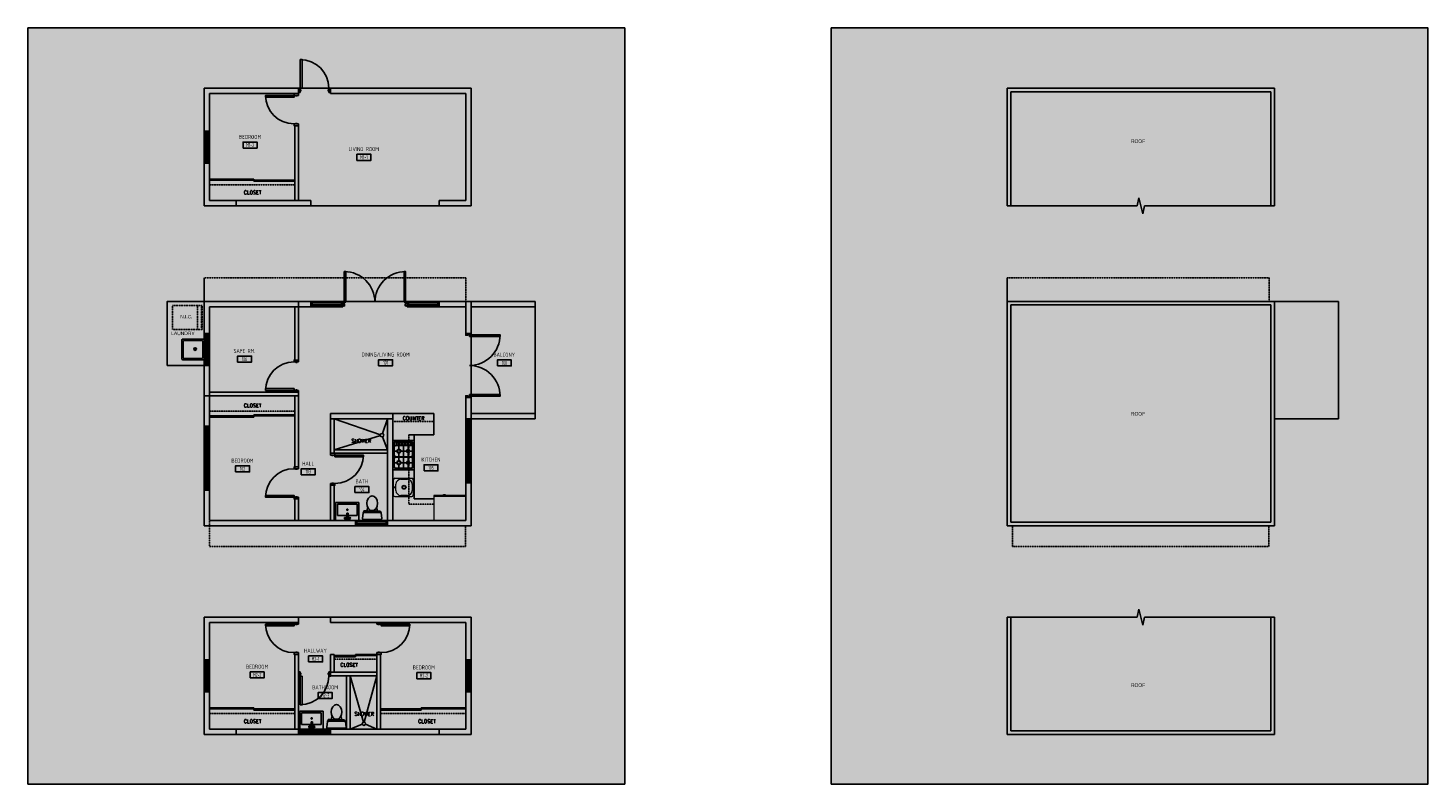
# Model space of a CAD drawing. Header units: inches. Extents: x -262 to 30506, y -2665 to 3055.
# Tile 2 of 2: x 28933 to 30506, y 2206 to 3055. Entities that reach past the tile are written whole.
import ezdxf
from ezdxf.enums import TextEntityAlignment as Align

# ---------------------------------------------------------------- set-up
doc = ezdxf.new("R2010")
doc.units = ezdxf.units.IN
doc.header["$LTSCALE"] = 0.011
doc.header["$MEASUREMENT"] = 0
doc.linetypes.add('DASHED', pattern=[0.75, 0.5, -0.25])
doc.linetypes.add('HIDDEN', pattern=[0.375, 0.25, -0.125])
doc.layers.get('0').update_dxf_attribs({"color": 1, "linetype": 'CONTINUOUS'})
doc.layers.add('01-MASK ELECTRIC & MECHANICAL', color=7, linetype='CONTINUOUS', transparency=0.7)
doc.layers.add('A-DIM', color=1, linetype='CONTINUOUS', lineweight=15)
doc.layers.add('I-FURN', color=1, linetype='CONTINUOUS', lineweight=9)
for name, color, linetype in [('a-door', 1, 'CONTINUOUS'), ('A-EQPM', 1, 'CONTINUOUS'), ('FIXT', 1, 'CONTINUOUS'), ('G-SYMB', 1, 'CONTINUOUS'), ('roof', 1, 'DASHED'), ('TEXT', 1, 'CONTINUOUS'), ('Walls', 1, 'CONTINUOUS')]:
    doc.layers.add(name, color=color, linetype=linetype)
doc.styles.add('MED', font='archstyl.shx', dxfattribs={"width": 0.8, "height": 0.125})
doc.styles.add('Style 1-4 inch', font='arial.ttf', dxfattribs={"height": 3.75})

# ---------------------------------------------------------------- blocks, each defined once
blk = doc.blocks.new('A$C6F230B04')
at = {"ltscale": 48}
for p, q in [((0.8, 18.9), (0, 25.5)), ((1, 26.6), (20.7, 26.6)), ((20.8, 18.6), (1, 18.6)), ((2, 17.1), (1, 18.4)), ((4, 16.6), (1.5, 16.6)), ((19.7, 17.1), (2, 17.1)), ((6, 13), (4.9, 17.1)), ((15.8, 13), (16.8, 17.1)), ((20.7, 18.4), (19.7, 17.1)), ((21.7, 25.5), (20.9, 18.9))]:
    blk.add_line(p, q, dxfattribs=at)
for p, q in [((1.9, 17.1), (1.5, 17.1)), ((1.5, 17.1), (1.5, 16.6)), ((4, 17.1), (4, 16.6)), ((7.9, 15.5), (7.9, 16.1)), ((8.2, 16.3), (8.2, 16.3)), ((8.4, 15.8), (8.4, 16.1)), ((13.3, 15.8), (13.3, 16.1)), ((13.6, 16.3), (13.6, 16.3)), ((13.8, 15.5), (13.8, 16.1))]:
    blk.add_line(p, q)
for centre in [(8.2, 16.1), (13.6, 16.1)]:
    blk.add_circle(centre, 0.125)
for centre, start, end in [((1, 25.6), 90, 187.1438), ((1.8, 19), 187.1438, 218.2232), ((20.7, 25.6), 352.8562, 90), ((19.9, 19), 321.7768, 352.8562)]:
    blk.add_arc(centre, 1, start, end, dxfattribs=at)
for centre, start, end in [((8.2, 16.1), 90, 180), ((8.2, 16.1), 0, 90), ((13.6, 16.1), 90, 180), ((13.6, 16.1), 0, 90)]:
    blk.add_arc(centre, 0.25, start, end)
blk.add_ellipse((10.9, 8.2), major_axis=(0, 8.29), ratio=0.724165)
blk = doc.blocks.new('Refrigerator-2 door - 36 in top')
for p, q in [((0, -26.999999), (36, -26.999999)), ((11, -27.999999), (11, -28.999999)), ((11, -28.999999), (13, -28.999999)), ((12, -26.999999), (12, -28.999999)), ((13, -28.999999), (13, -27.999999))]:
    blk.add_line(p, q)
blk.add_lwpolyline([(0, -27.999999), (0, 0), (36, 0), (36, -27.999999)], close=True)
blk = doc.blocks.new('*U5')
for points in [[(0, 0), (1.5, 0), (1.5, 2), (2, 2), (2, 4), (0, 4)], [(72, 0), (70.5, 0), (70.5, 2), (70, 2), (70, 4), (72, 4)]]:
    blk.add_lwpolyline(points)
for points in [[(3.25, 0), (3.25, -34.5), (1.5, -34.5), (1.5, 0)], [(68.75, 0), (68.75, -34.5), (70.5, -34.5), (70.5, 0)]]:
    blk.add_lwpolyline(points, close=True)
for centre, start, end in [((1.5, 0), 270, 0), ((70.5, 0), 180, 270)]:
    blk.add_arc(centre, 34.5, start, end)
blk = doc.blocks.new('AINC-ROOMID')
at = {"layer": 'G-SYMB'}
blk.add_lwpolyline([(-0.247, -0.352), (0.253, -0.352), (0.253, -0.161), (-0.247, -0.161)], close=True, dxfattribs=at)
at = {"layer": 'G-SYMB', "color": 4, "linetype": 'Continuous', "style": 'MED', "oblique": -180, "text_generation_flag": 6}
for tag, p in [('%%UROOM-ID', (0, 0.209)), ('%%USPAN', (0, 0))]:
    blk.add_attdef(tag, text='', height=0.125, rotation=180, dxfattribs=at).set_placement(p, align=Align.MIDDLE)
at = {"layer": 'G-SYMB', "color": 4, "linetype": 'Continuous', "style": 'MED', "text_generation_flag": 6, "width": 0.75}
blk.add_attdef('R-NUM', text='', height=0.125, rotation=180, dxfattribs=at).set_placement((0.003, -0.256), align=Align.MIDDLE)

msp = doc.modelspace()

# ---------------------------------------------------------------- hatches: boundary and pattern name
at = {"layer": '01-MASK ELECTRIC & MECHANICAL'}
h = msp.add_hatch(color=256, dxfattribs=at)
h.dxf.hatch_style = 1
h.paths.add_polyline_path([(28933, 2205.8), (29603.5, 2205.8), (29603.5, 3055.4), (28933, 3055.4)])
h = msp.add_hatch(color=256, dxfattribs=at)
h.dxf.hatch_style = 1
h.paths.add_polyline_path([(29835.5, 2205.8), (30505.9, 2205.8), (30505.9, 3055.4), (29835.5, 3055.4)])

# ---------------------------------------------------------------- linework, layer by layer
for p, q in [((29236.9, 2987.6), (29272.9, 2987.6)), ((29250.9, 2855.6), (29394.9, 2855.6)), ((29286.9, 2748.1), (29358.9, 2748.1)), ((29502.9, 2742.1), (29502.9, 2622.1)), ((30405.3, 2742.1), (30405.3, 2622.1)), ((29430.9, 2712.1), (29430.9, 2676.1)), ((29430.9, 2676.1), (29430.9, 2640.1)), ((29328.9, 2598.3), (29276.9, 2616.1)), ((29331.4, 2599.6), (29336.9, 2616.1)), ((29342.9, 2622.1), (29388.9, 2622.1)), ((29388.9, 2622.1), (29388.9, 2598.1)), ((29276.9, 2581.5), (29328.9, 2597.3)), ((29331.4, 2596), (29336.9, 2581.5)), ((29360.9, 2598.1), (29388.9, 2598.1)), ((29366.9, 2526.1), (29366.9, 2598.1)), ((29336.9, 2581.5), (29276.9, 2581.5)), ((29356.2, 2592), (29342.9, 2592)), ((29342.9, 2592), (29342.9, 2560.7)), ((29342.9, 2592), (29366.9, 2592)), ((29342.9, 2558.9), (29342.9, 2592)), ((29342.9, 2592), (29366.9, 2592)), ((29344.5, 2589.2), (29344.5, 2584.5)), ((29344.5, 2575.2), (29344.5, 2584.5)), ((29344.5, 2579.9), (29346.9, 2579.9)), ((29345.6, 2590.3), (29364.1, 2590.3)), ((29346.2, 2586.2), (29346.6, 2586.2)), ((29346.6, 2590), (29363.1, 2590)), ((29346.6, 2590), (29346.6, 2586.5)), ((29363.1, 2586.5), (29346.6, 2586.5)), ((29363.1, 2586.2), (29346.6, 2586.2)), ((29349.7, 2586.2), (29349.7, 2582.7)), ((29357.8, 2579.9), (29352.5, 2579.9)), ((29354.9, 2586.2), (29354.9, 2573.6)), ((29360, 2586.2), (29360, 2582.1)), ((29365.2, 2579.9), (29362.3, 2579.9)), ((29363.1, 2586.5), (29363.1, 2590)), ((29363.5, 2586.2), (29363.1, 2586.2)), ((29365.2, 2584.5), (29365.2, 2589.2)), ((29365.2, 2584.5), (29365.2, 2575.2)), ((29366.9, 2592), (29366.9, 2558.9)), ((29336.9, 2577.5), (29276.9, 2577.5)), ((29344.5, 2575.2), (29344.5, 2561.7)), ((29344.5, 2562.2), (29344.5, 2571.5)), ((29344.5, 2566.9), (29346.9, 2566.9)), ((29346.2, 2573.6), (29354.9, 2573.6)), ((29346.2, 2573.2), (29346.6, 2573.2)), ((29363.1, 2573.2), (29346.6, 2573.2)), ((29349.7, 2573.6), (29349.7, 2577.1)), ((29349.7, 2573.2), (29349.7, 2569.7)), ((29349.7, 2560.6), (29349.7, 2564.1)), ((29357.8, 2566.9), (29352.5, 2566.9)), ((29363.5, 2573.6), (29354.9, 2573.6)), ((29354.9, 2573.2), (29354.9, 2560.6)), ((29360, 2573.6), (29360, 2577.6)), ((29360, 2573.2), (29360, 2569.1)), ((29360, 2560.6), (29360, 2564.6)), ((29365.2, 2566.9), (29362.3, 2566.9)), ((29363.5, 2573.2), (29363.1, 2573.2)), ((29365.2, 2561.7), (29365.2, 2575.2)), ((29365.2, 2571.5), (29365.2, 2562.2)), ((29342.9, 2558.9), (29366.9, 2558.9)), ((29345.6, 2560.6), (29364.1, 2560.6)), ((29346.2, 2560.6), (29354.9, 2560.6)), ((29363.5, 2560.6), (29354.9, 2560.6)), ((29366.9, 2526.1), (29388.9, 2526.1)), ((29236.9, 2393.4), (29272.9, 2393.4)), ((29290.9, 2327.4), (29290.9, 2267.4)), ((29294.9, 2327.4), (29294.9, 2267.4)), ((29294.9, 2327.4), (29309.9, 2275.4)), ((29310.9, 2275.4), (29324.9, 2327.4)), ((29308.6, 2272.9), (29294.9, 2267.4)), ((29312.3, 2272.9), (29324.9, 2267.4))]:
    msp.add_line(p, q)
at = {"ltscale": 10}
for p, q in [((30037.3, 2983.6), (30329.3, 2983.6)), ((30037.3, 2855.6), (30037.3, 2983.6)), ((30329.3, 2983.6), (30329.3, 2855.6)), ((30179.1, 2855.6), (30181, 2864.6)), ((30181, 2864.6), (30185.5, 2846.6)), ((30185.5, 2846.6), (30187.5, 2855.6)), ((29130.9, 2748.1), (29130.9, 2774.7)), ((30033.3, 2748.1), (30033.3, 2774.7)), ((30033.3, 2393.4), (30179.1, 2393.4)), ((30033.3, 2261.4), (30033.3, 2393.4)), ((30037.3, 2265.4), (30037.3, 2393.4)), ((30179.1, 2393.4), (30181, 2402.4)), ((30181, 2402.4), (30185.5, 2384.3)), ((30185.5, 2384.3), (30187.5, 2393.4)), ((30187.5, 2393.4), (30333.3, 2393.4)), ((30329.3, 2393.4), (30329.3, 2265.4)), ((30333.3, 2393.4), (30333.3, 2261.4)), ((30329.3, 2265.4), (30037.3, 2265.4)), ((30333.3, 2261.4), (30033.3, 2261.4))]:
    msp.add_line(p, q, dxfattribs=at)
for points in [[(30179.1, 2855.6), (30033.3, 2855.6), (30033.3, 2987.6), (30333.3, 2987.6), (30333.3, 2855.6), (30187.5, 2855.6)], [(29130.9, 2676.1), (29089.4, 2676.1), (29089.4, 2748.1), (29130.9, 2748.1)]]:
    msp.add_lwpolyline(points, dxfattribs=at)
for points in [[(30033.3, 2748.1), (30333.3, 2748.1), (30333.3, 2496.1), (30033.3, 2496.1)], [(30037.3, 2744.1), (30329.3, 2744.1), (30329.3, 2500.1), (30037.3, 2500.1)]]:
    msp.add_lwpolyline(points, close=True, dxfattribs=at)
for centre, radius in [((29330.8, 2597.8), 1.93), ((29349.7, 2579.9), 2.26), ((29349.7, 2579.9), 1.71), ((29349.7, 2588.3), 1.02), ((29353.2, 2588.3), 1.02), ((29356.6, 2588.3), 1.02), ((29360, 2579.9), 1.68), ((29360, 2579.9), 1.13), ((29360, 2588.3), 1.02), ((29349.7, 2566.9), 2.26), ((29349.7, 2566.9), 1.71), ((29360, 2566.9), 1.68), ((29360, 2566.9), 1.13), ((29310.4, 2273.5), 1.93)]:
    msp.add_circle(centre, radius)
for centre, radius, start, end in [((29345.6, 2589.2), 1.1, 90, 180), ((29346.2, 2584.5), 1.65, 90, 180), ((29363.5, 2584.5), 1.65, 0, 90), ((29364.1, 2589.2), 1.1, 0, 90), ((29346.2, 2575.2), 1.65, 180, 270), ((29346.2, 2571.5), 1.65, 90, 180), ((29363.5, 2575.2), 1.65, 270, 0), ((29363.5, 2571.5), 1.65, 0, 90), ((29346.2, 2562.2), 1.65, 180, 270), ((29345.6, 2561.7), 1.1, 180, 270), ((29363.5, 2562.2), 1.65, 270, 0), ((29364.1, 2561.7), 1.1, 270, 0)]:
    msp.add_arc(centre, radius, start, end)
at = {"layer": '01-MASK ELECTRIC & MECHANICAL'}
for points in [[(28933, 2205.8), (29603.5, 2205.8), (29603.5, 3055.4), (28933, 3055.4)], [(29835.5, 2205.8), (30505.9, 2205.8), (30505.9, 3055.4), (29835.5, 3055.4)]]:
    msp.add_lwpolyline(points, close=True, dxfattribs=at)
at = {"layer": 'a-door'}
for p, q in [((29130.9, 2939.6), (29130.9, 2903.6)), ((29131.9, 2938.1), (29131.9, 2903.6)), ((29133.9, 2938.1), (29133.9, 2905.1)), ((29135.9, 2938.1), (29135.9, 2903.6)), ((29136.9, 2939.6), (29136.9, 2903.6)), ((29250.9, 2748.1), (29286.9, 2748.1)), ((29250.9, 2742.1), (29286.9, 2742.1)), ((29252.4, 2747.1), (29286.9, 2747.1)), ((29252.4, 2745.1), (29285.4, 2745.1)), ((29252.4, 2743.1), (29286.9, 2743.1)), ((29358.9, 2748.1), (29394.9, 2748.1)), ((29358.9, 2742.1), (29394.9, 2742.1)), ((29360.4, 2747.1), (29394.9, 2747.1)), ((29360.4, 2745.1), (29393.4, 2745.1)), ((29360.4, 2743.1), (29394.9, 2743.1)), ((29130.9, 2712.1), (29130.9, 2676.1)), ((29131.9, 2710.6), (29131.9, 2676.1)), ((29133.9, 2710.6), (29133.9, 2677.6)), ((29135.9, 2710.6), (29135.9, 2676.1)), ((29136.9, 2712.1), (29136.9, 2676.1)), ((29424.9, 2616.1), (29424.9, 2580.1)), ((29425.9, 2614.6), (29425.9, 2580.1)), ((29427.9, 2614.6), (29427.9, 2581.6)), ((29429.9, 2614.6), (29429.9, 2580.1)), ((29430.9, 2616.1), (29430.9, 2580.1)), ((29130.9, 2608.1), (29130.9, 2572.1)), ((29131.9, 2606.6), (29131.9, 2572.1)), ((29133.9, 2606.6), (29133.9, 2573.6)), ((29135.9, 2606.6), (29135.9, 2572.1)), ((29136.9, 2608.1), (29136.9, 2572.1)), ((29424.9, 2580.1), (29424.9, 2544.1)), ((29430.9, 2580.1), (29430.9, 2544.1)), ((29130.9, 2572.1), (29130.9, 2536.1)), ((29131.9, 2570.6), (29131.9, 2536.1)), ((29133.9, 2570.6), (29133.9, 2537.6)), ((29135.9, 2570.6), (29135.9, 2536.1)), ((29136.9, 2572.1), (29136.9, 2536.1)), ((29425.9, 2578.6), (29425.9, 2544.1)), ((29427.9, 2578.6), (29427.9, 2545.6)), ((29429.9, 2578.6), (29429.9, 2544.1)), ((29300.9, 2502.1), (29336.9, 2502.1)), ((29302.4, 2501.1), (29336.9, 2501.1)), ((29300.9, 2496.1), (29336.9, 2496.1)), ((29302.4, 2499.1), (29335.4, 2499.1)), ((29302.4, 2497.1), (29336.9, 2497.1)), ((29130.9, 2345.4), (29130.9, 2309.4)), ((29131.9, 2343.9), (29131.9, 2309.4)), ((29133.9, 2343.9), (29133.9, 2310.9)), ((29135.9, 2343.9), (29135.9, 2309.4)), ((29136.9, 2345.4), (29136.9, 2309.4)), ((29424.9, 2345.4), (29424.9, 2309.4)), ((29425.9, 2343.9), (29425.9, 2309.4)), ((29427.9, 2343.9), (29427.9, 2310.9)), ((29429.9, 2343.9), (29429.9, 2309.4)), ((29430.9, 2345.4), (29430.9, 2309.4)), ((29236.9, 2267.4), (29272.9, 2267.4)), ((29238.4, 2266.4), (29272.9, 2266.4)), ((29236.9, 2261.4), (29272.9, 2261.4)), ((29238.4, 2264.4), (29271.4, 2264.4)), ((29238.4, 2262.4), (29272.9, 2262.4))]:
    msp.add_line(p, q, dxfattribs=at)
at = {"layer": 'a-door', "linetype": 'Continuous', "lineweight": -3}
for p, q in [((29136.9, 2885.6), (29186.9, 2885.6)), ((29136.9, 2884.3), (29232.9, 2884.3)), ((29186.9, 2885.6), (29186.9, 2883.1)), ((29186.9, 2883.1), (29232.9, 2883.1)), ((29136.9, 2619.4), (29232.9, 2619.4)), ((29136.9, 2618.1), (29186.9, 2618.1)), ((29186.9, 2620.6), (29232.9, 2620.6)), ((29186.9, 2618.1), (29186.9, 2620.6)), ((29324.9, 2350.1), (29276.9, 2350.1)), ((29300.9, 2348.9), (29276.9, 2348.9)), ((29324.9, 2351.4), (29300.9, 2351.4)), ((29300.9, 2351.4), (29300.9, 2348.9)), ((29136.9, 2291.4), (29186.9, 2291.4)), ((29136.9, 2290.1), (29232.9, 2290.1)), ((29186.9, 2291.4), (29186.9, 2288.9)), ((29186.9, 2288.9), (29232.9, 2288.9)), ((29424.9, 2290.1), (29328.9, 2290.1)), ((29374.9, 2288.9), (29328.9, 2288.9)), ((29424.9, 2291.4), (29374.9, 2291.4)), ((29374.9, 2291.4), (29374.9, 2288.9))]:
    msp.add_line(p, q, dxfattribs=at)
for points in [[(29238.9, 2987.9), (29240.9, 2987.9), (29240.9, 3019.9), (29238.9, 3019.9)], [(29231.9, 2979.6), (29231.9, 2977.6), (29199.9, 2977.6), (29199.9, 2979.6)], [(29236.9, 2979.6), (29236.9, 2981.6), (29231.9, 2981.6), (29231.9, 2979.6)], [(29235.4, 2979.6), (29235.4, 2979.1), (29233.9, 2979.1), (29233.9, 2979.6)], [(29238.9, 2982.9), (29236.9, 2982.9), (29236.9, 2987.9), (29238.9, 2987.9)], [(29238.9, 2984.4), (29239.4, 2984.4), (29239.4, 2985.9), (29238.9, 2985.9)], [(29270.9, 2984.4), (29270.4, 2984.4), (29270.4, 2985.9), (29270.9, 2985.9)], [(29270.9, 2982.9), (29272.9, 2982.9), (29272.9, 2987.9), (29270.9, 2987.9)], [(29236.9, 2947.6), (29236.9, 2945.6), (29231.9, 2945.6), (29231.9, 2947.6)], [(29235.4, 2947.6), (29235.4, 2948.1), (29233.9, 2948.1), (29233.9, 2947.6)], [(29236.9, 2680.1), (29236.9, 2682.1), (29231.9, 2682.1), (29231.9, 2680.1)], [(29235.4, 2680.1), (29235.4, 2679.6), (29233.9, 2679.6), (29233.9, 2680.1)], [(29231.9, 2648.1), (29231.9, 2650.1), (29199.9, 2650.1), (29199.9, 2648.1)], [(29236.9, 2648.1), (29236.9, 2646.1), (29231.9, 2646.1), (29231.9, 2648.1)], [(29235.4, 2648.1), (29235.4, 2648.6), (29233.9, 2648.6), (29233.9, 2648.1)], [(29272.9, 2575.5), (29272.9, 2577.5), (29277.9, 2577.5), (29277.9, 2575.5)], [(29274.4, 2575.5), (29274.4, 2575), (29275.9, 2575), (29275.9, 2575.5)], [(29277.9, 2575.5), (29277.9, 2573.5), (29309.9, 2573.5), (29309.9, 2575.5)], [(29236.9, 2560.1), (29236.9, 2562.1), (29231.9, 2562.1), (29231.9, 2560.1)], [(29235.4, 2560.1), (29235.4, 2559.6), (29233.9, 2559.6), (29233.9, 2560.1)], [(29272.9, 2543.5), (29272.9, 2541.5), (29277.9, 2541.5), (29277.9, 2543.5)], [(29274.4, 2543.5), (29274.4, 2544), (29275.9, 2544), (29275.9, 2543.5)], [(29231.9, 2528.1), (29231.9, 2530.1), (29199.9, 2530.1), (29199.9, 2528.1)], [(29236.9, 2528.1), (29236.9, 2526.1), (29231.9, 2526.1), (29231.9, 2528.1)], [(29235.4, 2528.1), (29235.4, 2528.6), (29233.9, 2528.6), (29233.9, 2528.1)], [(29231.9, 2385.4), (29231.9, 2383.4), (29199.9, 2383.4), (29199.9, 2385.4)], [(29236.9, 2385.4), (29236.9, 2387.4), (29231.9, 2387.4), (29231.9, 2385.4)], [(29235.4, 2385.4), (29235.4, 2384.9), (29233.9, 2384.9), (29233.9, 2385.4)], [(29324.9, 2385.4), (29324.9, 2387.4), (29329.9, 2387.4), (29329.9, 2385.4)], [(29326.4, 2385.4), (29326.4, 2384.9), (29327.9, 2384.9), (29327.9, 2385.4)], [(29329.9, 2385.4), (29329.9, 2383.4), (29361.9, 2383.4), (29361.9, 2385.4)], [(29236.9, 2353.4), (29236.9, 2351.4), (29231.9, 2351.4), (29231.9, 2353.4)], [(29235.4, 2353.4), (29235.4, 2353.9), (29233.9, 2353.9), (29233.9, 2353.4)], [(29324.9, 2353.4), (29324.9, 2351.4), (29329.9, 2351.4), (29329.9, 2353.4)], [(29326.4, 2353.4), (29326.4, 2353.9), (29327.9, 2353.9), (29327.9, 2353.4)], [(29238.9, 2331.9), (29236.9, 2331.9), (29236.9, 2326.9), (29238.9, 2326.9)], [(29238.9, 2330.4), (29239.4, 2330.4), (29239.4, 2328.9), (29238.9, 2328.9)], [(29270.9, 2330.4), (29270.4, 2330.4), (29270.4, 2328.9), (29270.9, 2328.9)], [(29270.9, 2331.9), (29272.9, 2331.9), (29272.9, 2326.9), (29270.9, 2326.9)], [(29238.9, 2326.9), (29240.9, 2326.9), (29240.9, 2294.9), (29238.9, 2294.9)]]:
    msp.add_lwpolyline(points, close=True, dxfattribs=at)
at = {"layer": 'a-door'}
for points in [[(29131.9, 2939.6), (29131.9, 2938.1), (29135.9, 2938.1), (29135.9, 2939.6)], [(29131.9, 2905.1), (29131.9, 2903.6), (29135.9, 2903.6), (29135.9, 2905.1)], [(29250.9, 2743.1), (29252.4, 2743.1), (29252.4, 2747.1), (29250.9, 2747.1)], [(29285.4, 2743.1), (29286.9, 2743.1), (29286.9, 2747.1), (29285.4, 2747.1)], [(29358.9, 2743.1), (29360.4, 2743.1), (29360.4, 2747.1), (29358.9, 2747.1)], [(29393.4, 2743.1), (29394.9, 2743.1), (29394.9, 2747.1), (29393.4, 2747.1)], [(29131.9, 2712.1), (29131.9, 2710.6), (29135.9, 2710.6), (29135.9, 2712.1)], [(29131.9, 2677.6), (29131.9, 2676.1), (29135.9, 2676.1), (29135.9, 2677.6)], [(29425.9, 2616.1), (29425.9, 2614.6), (29429.9, 2614.6), (29429.9, 2616.1)], [(29131.9, 2608.1), (29131.9, 2606.6), (29135.9, 2606.6), (29135.9, 2608.1)], [(29425.9, 2581.6), (29425.9, 2580.1), (29429.9, 2580.1), (29429.9, 2581.6)], [(29425.9, 2580.1), (29425.9, 2578.6), (29429.9, 2578.6), (29429.9, 2580.1)], [(29131.9, 2573.6), (29131.9, 2572.1), (29135.9, 2572.1), (29135.9, 2573.6)], [(29131.9, 2572.1), (29131.9, 2570.6), (29135.9, 2570.6), (29135.9, 2572.1)], [(29131.9, 2537.6), (29131.9, 2536.1), (29135.9, 2536.1), (29135.9, 2537.6)], [(29425.9, 2545.6), (29425.9, 2544.1), (29429.9, 2544.1), (29429.9, 2545.6)], [(29300.9, 2497.1), (29302.4, 2497.1), (29302.4, 2501.1), (29300.9, 2501.1)], [(29335.4, 2497.1), (29336.9, 2497.1), (29336.9, 2501.1), (29335.4, 2501.1)], [(29131.9, 2345.4), (29131.9, 2343.9), (29135.9, 2343.9), (29135.9, 2345.4)], [(29429.9, 2345.4), (29429.9, 2343.9), (29425.9, 2343.9), (29425.9, 2345.4)], [(29131.9, 2310.9), (29131.9, 2309.4), (29135.9, 2309.4), (29135.9, 2310.9)], [(29429.9, 2310.9), (29429.9, 2309.4), (29425.9, 2309.4), (29425.9, 2310.9)], [(29236.9, 2262.4), (29238.4, 2262.4), (29238.4, 2266.4), (29236.9, 2266.4)], [(29271.4, 2262.4), (29272.9, 2262.4), (29272.9, 2266.4), (29271.4, 2266.4)]]:
    msp.add_lwpolyline(points, close=True, dxfattribs=at)
at = {"layer": 'a-door', "linetype": 'Continuous', "lineweight": -3, "extrusion": (0, 0, -1)}
for centre, start, end in [((-29238.9, 2987.9), 90, 180), ((-29231.9, 2979.6), 270, 0), ((-29231.9, 2648.1), 0, 90), ((-29277.9, 2575.5), 180, 270), ((-29231.9, 2528.1), 0, 90), ((-29231.9, 2385.4), 270, 0), ((-29329.9, 2385.4), 180, 270), ((-29238.9, 2326.9), 180, 270)]:
    msp.add_arc(centre, 32, start, end, dxfattribs=at)
at = {"layer": 'A-EQPM', "linetype": 'HIDDEN', "ltscale": 80}
for p, q in [((29095.4, 2743.6), (29128.9, 2743.6)), ((29095.4, 2743.6), (29095.4, 2716.6)), ((29123.5, 2743.6), (29123.5, 2716.6)), ((29128, 2716.6), (29128, 2743.6)), ((29128.9, 2743.6), (29128.9, 2716.6)), ((29128.9, 2716.6), (29095.4, 2716.6))]:
    msp.add_line(p, q, dxfattribs=at)
at = {"layer": 'A-EQPM', "ltscale": 80}
for p, q in [((29129.9, 2705.6), (29106.9, 2705.6)), ((29105.9, 2704.6), (29105.9, 2683.6)), ((29107.4, 2703.1), (29107.4, 2685.1)), ((29128.4, 2704.1), (29108.4, 2704.1)), ((29119.9, 2694.6), (29121.9, 2694.6)), ((29120.9, 2693.6), (29120.9, 2695.6)), ((29129.4, 2685.1), (29129.4, 2703.1)), ((29130.9, 2683.6), (29130.9, 2704.6)), ((29106.9, 2682.6), (29129.9, 2682.6)), ((29108.4, 2684.1), (29128.4, 2684.1))]:
    msp.add_line(p, q, dxfattribs=at)
for radius in [1.5, 1]:
    msp.add_circle((29120.9, 2694.6), radius, dxfattribs=at)
for centre, start, end in [((29106.7, 2704.7), 81.8699, 188.1301), ((29130, 2704.7), 351.8699, 98.1301), ((29108.2, 2703.2), 81.8699, 188.1301), ((29128.5, 2703.2), 351.8699, 98.1301), ((29106.7, 2683.5), 171.8699, 278.1301), ((29108.2, 2685), 171.8699, 278.1301), ((29128.5, 2685), 261.8699, 8.1301), ((29130, 2683.5), 261.8699, 8.1301)]:
    msp.add_arc(centre, 0.884, start, end, dxfattribs=at)
at = {"layer": 'FIXT'}
for p, q in [((29278.7, 2522.1), (29304.7, 2522.1)), ((29278.7, 2502.1), (29278.7, 2522.1)), ((29280.7, 2520.1), (29302.7, 2520.1)), ((29280.7, 2507.4), (29280.7, 2520.1)), ((29302.7, 2520.1), (29302.7, 2507.4)), ((29304.7, 2522.1), (29304.7, 2502.1)), ((29304.7, 2502.1), (29278.7, 2502.1)), ((29291.2, 2507.4), (29280.7, 2507.4)), ((29291.2, 2510.1), (29291.2, 2502.7)), ((29292.8, 2510.1), (29291.2, 2510.1)), ((29291.2, 2502.7), (29292.8, 2502.7)), ((29292.8, 2502.7), (29292.8, 2510.1)), ((29302.7, 2507.4), (29292.8, 2507.4)), ((29238.5, 2287.6), (29264.5, 2287.6)), ((29238.5, 2267.6), (29238.5, 2287.6)), ((29240.5, 2285.6), (29262.5, 2285.6)), ((29240.5, 2272.8), (29240.5, 2285.6)), ((29262.5, 2285.6), (29262.5, 2272.8)), ((29264.5, 2287.6), (29264.5, 2267.6)), ((29264.5, 2267.6), (29238.5, 2267.6)), ((29251, 2272.8), (29240.5, 2272.8)), ((29251, 2275.6), (29251, 2268.2)), ((29252.6, 2275.6), (29251, 2275.6)), ((29251, 2268.2), (29252.6, 2268.2)), ((29252.6, 2268.2), (29252.6, 2275.6)), ((29262.5, 2272.8), (29252.6, 2272.8))]:
    msp.add_line(p, q, dxfattribs=at)
for centre, radius in [((29289.4, 2504.5), 0.915), ((29291.8, 2514), 0.687), ((29294.5, 2504.5), 0.915), ((29249.3, 2270), 0.915), ((29251.7, 2279.5), 0.687), ((29254.4, 2270), 0.915)]:
    msp.add_circle(centre, radius, dxfattribs=at)
at = {"layer": 'I-FURN'}
for p, q in [((29345.1, 2549.4), (29364.3, 2549.4)), ((29351.9, 2548.3), (29359.3, 2548.3)), ((29343.4, 2547.7), (29343.4, 2530.6)), ((29346.3, 2535.6), (29346.3, 2542.7)), ((29364.8, 2542.7), (29364.8, 2535.6)), ((29365.9, 2547.7), (29365.9, 2530.6)), ((29345.1, 2529), (29364.3, 2529)), ((29359.3, 2530.1), (29351.9, 2530.1))]:
    msp.add_line(p, q, dxfattribs=at)
for centre, radius in [((29344.8, 2539.2), 0.654), ((29355.5, 2539.3), 2.26), ((29355.5, 2539.3), 1.68)]:
    msp.add_circle(centre, radius, dxfattribs=at)
for centre, radius, start, end in [((29345.1, 2547.7), 1.65, 90, 180), ((29351.9, 2542.7), 5.51, 90, 180), ((29359.3, 2542.7), 5.51, 0, 90), ((29364.3, 2547.7), 1.65, 0, 90), ((29351.9, 2535.6), 5.51, 180, 270), ((29359.3, 2535.6), 5.51, 270, 0), ((29345.1, 2530.6), 1.65, 180, 270), ((29364.3, 2530.6), 1.65, 270, 0)]:
    msp.add_arc(centre, radius, start, end, dxfattribs=at)
at = {"layer": 'roof', "ltscale": 53}
for p, q in [((29232.9, 2879.1), (29136.9, 2879.1)), ((29424.9, 2774.7), (29130.9, 2774.7)), ((29424.9, 2748.1), (29424.9, 2774.7)), ((30327.3, 2774.7), (30033.3, 2774.7)), ((30327.3, 2748.1), (30327.3, 2774.7)), ((29232.9, 2624.6), (29136.9, 2624.6)), ((29342.6, 2613.1), (29388.6, 2613.1)), ((29360.9, 2520.1), (29360.9, 2598.1)), ((29360.9, 2520.1), (29388.9, 2520.1)), ((29136.9, 2502.1), (29136.9, 2472.6)), ((29424.7, 2472.6), (29424.7, 2496.1)), ((30039.3, 2472.6), (30039.3, 2496.1)), ((30327.1, 2472.6), (30327.1, 2496.1)), ((29136.9, 2472.6), (29424.7, 2472.6)), ((30039.3, 2472.6), (30327.1, 2472.6)), ((29276.9, 2346.1), (29324.9, 2346.1)), ((29232.9, 2284.9), (29136.9, 2284.9)), ((29328.9, 2284.9), (29424.9, 2284.9))]:
    msp.add_line(p, q, dxfattribs=at)
at = {"layer": 'Walls'}
for p, q in [((29130.9, 2987.6), (29236.9, 2987.6)), ((29130.9, 2855.6), (29130.9, 2987.6)), ((29136.9, 2981.6), (29236.9, 2981.6)), ((29136.9, 2861.6), (29136.9, 2981.6)), ((29236.9, 2987.6), (29236.9, 2981.6)), ((29272.9, 2987.6), (29430.9, 2987.6)), ((29272.9, 2987.6), (29272.9, 2981.6)), ((29272.9, 2981.6), (29424.9, 2981.6)), ((29424.9, 2981.6), (29424.9, 2861.6)), ((29430.9, 2987.6), (29430.9, 2855.6)), ((29232.9, 2945.6), (29232.9, 2861.6)), ((29236.9, 2945.6), (29236.9, 2861.6)), ((29136.9, 2939.6), (29130.9, 2939.6)), ((29136.9, 2903.6), (29130.9, 2903.6)), ((29250.9, 2855.6), (29130.9, 2855.6)), ((29250.9, 2861.6), (29136.9, 2861.6)), ((29166.9, 2861.6), (29166.9, 2855.6)), ((29250.9, 2855.6), (29250.9, 2861.6)), ((29250.9, 2855.6), (29250.9, 2861.6)), ((29424.9, 2861.6), (29394.9, 2861.6)), ((29394.9, 2855.6), (29394.9, 2861.6)), ((29430.9, 2855.6), (29394.9, 2855.6)), ((29130.9, 2748.1), (29250.9, 2748.1)), ((29130.9, 2496.1), (29130.9, 2748.1)), ((29136.9, 2742.1), (29250.9, 2742.1)), ((29136.9, 2502.1), (29136.9, 2742.1)), ((29232.9, 2682.1), (29232.9, 2742.1)), ((29236.9, 2682.1), (29236.9, 2748.1)), ((29250.9, 2748.1), (29250.9, 2742.1)), ((29286.9, 2742.1), (29286.9, 2748.1)), ((29286.9, 2748.1), (29286.9, 2742.1)), ((29358.9, 2748.1), (29358.9, 2742.1)), ((29358.9, 2748.1), (29358.9, 2742.1)), ((29394.9, 2748.1), (29430.9, 2748.1)), ((29394.9, 2748.1), (29394.9, 2742.1)), ((29394.9, 2742.1), (29424.9, 2742.1)), ((29424.9, 2748.1), (29424.9, 2712.1)), ((29430.9, 2748.1), (29430.9, 2712.1)), ((29430.9, 2748.1), (29502.9, 2748.1)), ((29430.9, 2742.1), (29502.9, 2742.1)), ((29502.9, 2748.1), (29502.9, 2742.1)), ((30333.3, 2748.1), (30405.3, 2748.1)), ((30405.3, 2748.1), (30405.3, 2742.1)), ((29136.9, 2712.1), (29130.9, 2712.1)), ((29424.9, 2712.1), (29430.9, 2712.1)), ((29136.9, 2676.1), (29130.9, 2676.1)), ((29232.9, 2682.1), (29236.9, 2682.1)), ((29136.9, 2646.1), (29236.9, 2646.1)), ((29236.9, 2560.1), (29236.9, 2646.1)), ((29130.9, 2642.1), (29236.9, 2642.1)), ((29232.9, 2560.1), (29232.9, 2642.1)), ((29430.9, 2640.1), (29424.9, 2640.1)), ((29424.9, 2640.1), (29424.9, 2616.1)), ((29430.9, 2640.1), (29430.9, 2616.1)), ((29342.9, 2622.1), (29272.9, 2622.1)), ((29272.9, 2575.5), (29272.9, 2622.1)), ((29342.9, 2616.1), (29272.9, 2616.1)), ((29342.9, 2616.1), (29272.9, 2616.1)), ((29276.9, 2577.5), (29276.9, 2616.1)), ((29336.9, 2502.1), (29336.9, 2616.1)), ((29342.9, 2502.1), (29342.9, 2622.1)), ((29430.9, 2616.1), (29424.9, 2616.1)), ((29430.9, 2622.1), (29502.9, 2622.1)), ((29430.9, 2616.1), (29502.9, 2616.1)), ((29502.9, 2622.1), (29502.9, 2616.1)), ((30333.3, 2616.1), (30405.3, 2616.1)), ((30405.3, 2622.1), (30405.3, 2616.1)), ((29136.9, 2608.1), (29130.9, 2608.1)), ((29430.9, 2580.1), (29424.9, 2580.1)), ((29430.9, 2580.1), (29424.9, 2580.1)), ((29136.9, 2572.1), (29130.9, 2572.1)), ((29136.9, 2572.1), (29130.9, 2572.1)), ((29232.9, 2562.1), (29236.9, 2562.1)), ((29136.9, 2536.1), (29130.9, 2536.1)), ((29272.9, 2502.1), (29272.9, 2543.5)), ((29276.9, 2502.1), (29276.9, 2541.5)), ((29430.9, 2544.1), (29424.9, 2544.1)), ((29424.9, 2544.1), (29424.9, 2502.1)), ((29430.9, 2544.1), (29430.9, 2496.1)), ((29232.9, 2501.9), (29232.9, 2526.1)), ((29236.9, 2501.9), (29236.9, 2528.1)), ((29424.9, 2502.1), (29136.9, 2502.1)), ((29300.9, 2502.1), (29300.9, 2496.1)), ((29336.9, 2502.1), (29336.9, 2496.1)), ((29430.9, 2496.1), (29130.9, 2496.1)), ((30333.3, 2496.1), (30033.3, 2496.1)), ((29130.9, 2393.4), (29236.9, 2393.4)), ((29130.9, 2261.4), (29130.9, 2393.4)), ((29236.9, 2393.4), (29236.9, 2387.4)), ((29272.9, 2393.4), (29430.9, 2393.4)), ((29272.9, 2393.4), (29272.9, 2387.4)), ((29430.9, 2393.4), (29430.9, 2261.4)), ((29136.9, 2387.4), (29236.9, 2387.4)), ((29136.9, 2267.4), (29136.9, 2387.4)), ((29272.9, 2387.4), (29424.9, 2387.4)), ((29424.9, 2387.4), (29424.9, 2267.4)), ((29136.9, 2345.4), (29130.9, 2345.4)), ((29232.9, 2351.4), (29232.9, 2267.4)), ((29236.9, 2351.4), (29236.9, 2267.4)), ((29272.9, 2331.9), (29272.9, 2351.4)), ((29276.9, 2351.4), (29272.9, 2351.4)), ((29276.9, 2331.4), (29276.9, 2351.4)), ((29324.9, 2351.4), (29324.9, 2267.4)), ((29328.9, 2351.4), (29328.9, 2267.4)), ((29424.9, 2345.4), (29430.9, 2345.4)), ((29324.9, 2331.4), (29272.9, 2331.4)), ((29272.9, 2331.4), (29272.9, 2327.4)), ((29324.9, 2327.4), (29272.9, 2327.4)), ((29136.9, 2309.4), (29130.9, 2309.4)), ((29424.9, 2309.4), (29430.9, 2309.4)), ((29424.9, 2267.4), (29136.9, 2267.4)), ((29166.9, 2267.4), (29166.9, 2261.4)), ((29236.9, 2267.4), (29236.9, 2261.4)), ((29272.9, 2267.4), (29272.9, 2261.4)), ((29394.9, 2267.4), (29394.9, 2261.4)), ((29430.9, 2261.4), (29130.9, 2261.4))]:
    msp.add_line(p, q, dxfattribs=at)

# ---------------------------------------------------------------- block references
ref = msp.add_blockref('AINC-ROOMID', (29182.5, 2933), dxfattribs=dict(xscale=-31.40809428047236, yscale=-35.94597718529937, zscale=31.40809428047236, rotation=180))
ref.add_attrib('%%USPAN', 'BEDROOM', dxfattribs={"layer": 'G-SYMB', "color": 4, "linetype": 'Continuous', "height": 4.49, "rotation": 180, "style": 'MED', "text_generation_flag": 6, "width": 0.873758}).set_placement((29182.5, 2933), align=Align.MIDDLE)
ref.add_attrib('R-NUM', 'M1-2', dxfattribs={"layer": 'G-SYMB', "color": 4, "linetype": 'Continuous', "height": 4.49, "rotation": 180, "style": 'MED', "text_generation_flag": 6, "width": 0.655319}).set_placement((29182.6, 2923.8), align=Align.MIDDLE)
ref = msp.add_blockref('AINC-ROOMID', (29310.3, 2919.3), dxfattribs=dict(xscale=-31.40809428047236, yscale=-35.94597718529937, zscale=31.40809428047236, rotation=180))
ref.add_attrib('%%USPAN', 'LIVING ROOM', dxfattribs={"layer": 'G-SYMB', "color": 4, "linetype": 'Continuous', "height": 4.493, "rotation": 180, "style": 'MED', "text_generation_flag": 6, "width": 0.873758}).set_placement((29310.3, 2919.3), align=Align.MIDDLE)
ref.add_attrib('R-NUM', 'M1-1', dxfattribs={"layer": 'G-SYMB', "color": 4, "linetype": 'Continuous', "height": 4.49, "rotation": 180, "style": 'MED', "text_generation_flag": 6, "width": 0.655319}).set_placement((29310.4, 2910.1), align=Align.MIDDLE)
ref = msp.add_blockref('AINC-ROOMID', (29176.2, 2692.5), dxfattribs=dict(xscale=-31.40809428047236, yscale=-35.94597718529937, zscale=31.40809428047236, rotation=180))
ref.add_attrib('%%USPAN', 'SAFE RM.', dxfattribs={"layer": 'G-SYMB', "color": 4, "linetype": 'Continuous', "height": 4.49, "rotation": 180, "style": 'MED', "text_generation_flag": 6, "width": 0.873758}).set_placement((29176.2, 2692.5), align=Align.MIDDLE)
ref.add_attrib('R-NUM', '106', dxfattribs={"layer": 'G-SYMB', "color": 4, "linetype": 'Continuous', "height": 4.49, "rotation": 180, "style": 'MED', "text_generation_flag": 6, "width": 0.655319}).set_placement((29176.3, 2683.3), align=Align.MIDDLE)
ref = msp.add_blockref('AINC-ROOMID', (29334.7, 2688.4), dxfattribs=dict(xscale=-31.40809428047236, yscale=-35.94597718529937, zscale=31.40809428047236, rotation=180))
ref.add_attrib('%%USPAN', 'DINING/LIVING ROOM', dxfattribs={"layer": 'G-SYMB', "color": 4, "linetype": 'Continuous', "height": 4.493, "rotation": 180, "style": 'MED', "text_generation_flag": 6, "width": 0.873758}).set_placement((29334.7, 2688.4), align=Align.MIDDLE)
ref.add_attrib('R-NUM', '101', dxfattribs={"layer": 'G-SYMB', "color": 4, "linetype": 'Continuous', "height": 4.49, "rotation": 180, "style": 'MED', "text_generation_flag": 6, "width": 0.655319}).set_placement((29334.8, 2679.2), align=Align.MIDDLE)
ref = msp.add_blockref('AINC-ROOMID', (29468.1, 2688.2), dxfattribs=dict(xscale=-31.40809428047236, yscale=-35.94597718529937, zscale=31.40809428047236, rotation=180))
ref.add_attrib('%%USPAN', 'BALCONY', dxfattribs={"layer": 'G-SYMB', "color": 4, "linetype": 'Continuous', "height": 4.49, "rotation": 180, "style": 'MED', "text_generation_flag": 6, "width": 0.873758}).set_placement((29468.1, 2688.2), align=Align.MIDDLE)
ref.add_attrib('R-NUM', '100', dxfattribs={"layer": 'G-SYMB', "color": 4, "linetype": 'Continuous', "height": 4.49, "rotation": 180, "style": 'MED', "text_generation_flag": 6, "width": 0.655319}).set_placement((29468.2, 2679), align=Align.MIDDLE)
ref = msp.add_blockref('AINC-ROOMID', (29174, 2569.2), dxfattribs=dict(xscale=-31.40809428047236, yscale=-35.94597718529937, zscale=31.40809428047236, rotation=180))
ref.add_attrib('%%USPAN', 'BEDROOM', dxfattribs={"layer": 'G-SYMB', "color": 4, "linetype": 'Continuous', "height": 4.49, "rotation": 180, "style": 'MED', "text_generation_flag": 6, "width": 0.873758}).set_placement((29174, 2569.2), align=Align.MIDDLE)
ref.add_attrib('R-NUM', '102', dxfattribs={"layer": 'G-SYMB', "color": 4, "linetype": 'Continuous', "height": 4.49, "rotation": 180, "style": 'MED', "text_generation_flag": 6, "width": 0.655319}).set_placement((29174.1, 2560), align=Align.MIDDLE)
ref = msp.add_blockref('AINC-ROOMID', (29247.8, 2565.9), dxfattribs=dict(xscale=-31.40809428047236, yscale=-35.94597718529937, zscale=31.40809428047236, rotation=180))
ref.add_attrib('%%USPAN', 'HALL', dxfattribs={"layer": 'G-SYMB', "color": 4, "linetype": 'Continuous', "height": 4.49, "rotation": 180, "style": 'MED', "text_generation_flag": 6, "width": 0.873758}).set_placement((29247.8, 2565.9), align=Align.MIDDLE)
ref.add_attrib('R-NUM', '103', dxfattribs={"layer": 'G-SYMB', "color": 4, "linetype": 'Continuous', "height": 4.49, "rotation": 180, "style": 'MED', "text_generation_flag": 6, "width": 0.655319}).set_placement((29247.9, 2556.7), align=Align.MIDDLE)
ref = msp.add_blockref('AINC-ROOMID', (29385.7, 2570.3), dxfattribs=dict(xscale=-31.40809428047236, yscale=-35.94597718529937, zscale=31.40809428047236, rotation=180))
ref.add_attrib('%%USPAN', 'KITCHEN', dxfattribs={"layer": 'G-SYMB', "color": 4, "linetype": 'Continuous', "height": 4.49, "rotation": 180, "style": 'MED', "text_generation_flag": 6, "width": 0.873758}).set_placement((29385.7, 2570.3), align=Align.MIDDLE)
ref.add_attrib('R-NUM', '105', dxfattribs={"layer": 'G-SYMB', "color": 4, "linetype": 'Continuous', "height": 4.49, "rotation": 180, "style": 'MED', "text_generation_flag": 6, "width": 0.655319}).set_placement((29385.8, 2561.1), align=Align.MIDDLE)
ref = msp.add_blockref('AINC-ROOMID', (29308.1, 2545.9), dxfattribs=dict(xscale=-31.40809428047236, yscale=-35.94597718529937, zscale=31.40809428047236, rotation=180))
ref.add_attrib('%%USPAN', 'BATH', dxfattribs={"layer": 'G-SYMB', "color": 4, "linetype": 'Continuous', "height": 4.49, "rotation": 180, "style": 'MED', "text_generation_flag": 6, "width": 0.873758}).set_placement((29308.1, 2545.9), align=Align.MIDDLE)
ref.add_attrib('R-NUM', '104', dxfattribs={"layer": 'G-SYMB', "color": 4, "linetype": 'Continuous', "height": 4.49, "rotation": 180, "style": 'MED', "text_generation_flag": 6, "width": 0.655319}).set_placement((29308.1, 2536.7), align=Align.MIDDLE)
ref = msp.add_blockref('AINC-ROOMID', (29256, 2355.6), dxfattribs=dict(xscale=-31.40809428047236, yscale=-35.94597718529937, zscale=31.40809428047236, rotation=180))
ref.add_attrib('%%USPAN', 'HALLWAY', dxfattribs={"layer": 'G-SYMB', "color": 4, "linetype": 'Continuous', "height": 4.49, "rotation": 180, "style": 'MED', "text_generation_flag": 6, "width": 0.873758}).set_placement((29256, 2355.6), align=Align.MIDDLE)
ref.add_attrib('R-NUM', 'M2-1', dxfattribs={"layer": 'G-SYMB', "color": 4, "linetype": 'Continuous', "height": 4.49, "rotation": 180, "style": 'MED', "text_generation_flag": 6, "width": 0.655319}).set_placement((29256.1, 2346.4), align=Align.MIDDLE)
ref = msp.add_blockref('AINC-ROOMID', (29190.4, 2337.6), dxfattribs=dict(xscale=-31.40809428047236, yscale=-35.94597718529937, zscale=31.40809428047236, rotation=180))
ref.add_attrib('%%USPAN', 'BEDROOM', dxfattribs={"layer": 'G-SYMB', "color": 4, "linetype": 'Continuous', "height": 4.49, "rotation": 180, "style": 'MED', "text_generation_flag": 6, "width": 0.873758}).set_placement((29190.4, 2337.6), align=Align.MIDDLE)
ref.add_attrib('R-NUM', 'M2-2', dxfattribs={"layer": 'G-SYMB', "color": 4, "linetype": 'Continuous', "height": 4.49, "rotation": 180, "style": 'MED', "text_generation_flag": 6, "width": 0.655319}).set_placement((29190.5, 2328.4), align=Align.MIDDLE)
ref = msp.add_blockref('AINC-ROOMID', (29377.7, 2336.8), dxfattribs=dict(xscale=-31.40809428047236, yscale=-35.94597718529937, zscale=31.40809428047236, rotation=180))
ref.add_attrib('%%USPAN', 'BEDROOM', dxfattribs={"layer": 'G-SYMB', "color": 4, "linetype": 'Continuous', "height": 4.49, "rotation": 180, "style": 'MED', "text_generation_flag": 6, "width": 0.873758}).set_placement((29377.7, 2336.8), align=Align.MIDDLE)
ref.add_attrib('R-NUM', 'M2-2', dxfattribs={"layer": 'G-SYMB', "color": 4, "linetype": 'Continuous', "height": 4.49, "rotation": 180, "style": 'MED', "text_generation_flag": 6, "width": 0.655319}).set_placement((29377.8, 2327.6), align=Align.MIDDLE)
ref = msp.add_blockref('AINC-ROOMID', (29266.8, 2314.5), dxfattribs=dict(xscale=-31.40809428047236, yscale=-35.94597718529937, zscale=31.40809428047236, rotation=180))
ref.add_attrib('%%USPAN', 'BATHROOM', dxfattribs={"layer": 'G-SYMB', "color": 4, "linetype": 'Continuous', "height": 4.49, "rotation": 180, "style": 'MED', "text_generation_flag": 6, "width": 0.873758}).set_placement((29266.8, 2314.5), align=Align.MIDDLE)
ref.add_attrib('R-NUM', 'M2-3', dxfattribs={"layer": 'G-SYMB', "color": 4, "linetype": 'Continuous', "height": 4.49, "rotation": 180, "style": 'MED', "text_generation_flag": 6, "width": 0.655319}).set_placement((29266.9, 2305.3), align=Align.MIDDLE)
at = {"layer": 'a-door', "linetype": 'Continuous', "lineweight": -3}
for p, rotation in [((29358.8, 2747.1), 180), ((29428.9, 2640.1), 89.99999999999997)]:
    msp.add_blockref('*U5', p, dxfattribs=dict(at, rotation=rotation))
at = {"layer": 'FIXT', "xscale": -1, "rotation": 180}
for p in [(29308.9, 2529.5), (29268.7, 2295)]:
    msp.add_blockref('A$C6F230B04', p, dxfattribs=at)
at = {"layer": 'I-FURN', "xscale": -1, "rotation": 180}
msp.add_blockref('Refrigerator-2 door - 36 in top', (29388.9, 2502.1), dxfattribs=at)

# ---------------------------------------------------------------- texts
at = {"layer": 'A-DIM', "ltscale": 80, "style": 'Style 1-4 inch'}
msp.add_text('N.I.C.', height=3.75, dxfattribs=at).set_placement((29104.2, 2729.1))
at = {"layer": 'TEXT'}
for s, p in [('ROOF', (30172.2, 2926.2)), ('LAUNDRY', (29093.9, 2710.2)), ('ROOF', (30172.2, 2619.8)), ('ROOF', (30172.2, 2314.9))]:
    msp.add_text(s, height=4, dxfattribs=at).set_placement(p)
at = {"layer": 'TEXT', "char_height": 4.001, "width": 137.254, "attachment_point": 1}
for s, insert in [('{\\Fromans|c0;CLOSET}', (29175.5, 2872.6)), ('{\\Fromans|c0;CLOSET}', (29175.5, 2633.2)), ('{\\Fromans|c0;COUNTER}', (29353.9, 2618.8)), ('{\\Fromans|c0;SHOWER}', (29296.4, 2593.5)), ('{\\Fromans|c0;CLOSET}', (29283.9, 2341.7)), ('{\\Fromans|c0;SHOWER}', (29299.8, 2286.6)), ('{\\Fromans|c0;CLOSET}', (29175.5, 2278.3)), ('{\\Fromans|c0;CLOSET}', (29371.3, 2278.3))]:
    msp.add_mtext(s, dxfattribs=dict(at, insert=insert))

doc.saveas('drawing.dxf')
